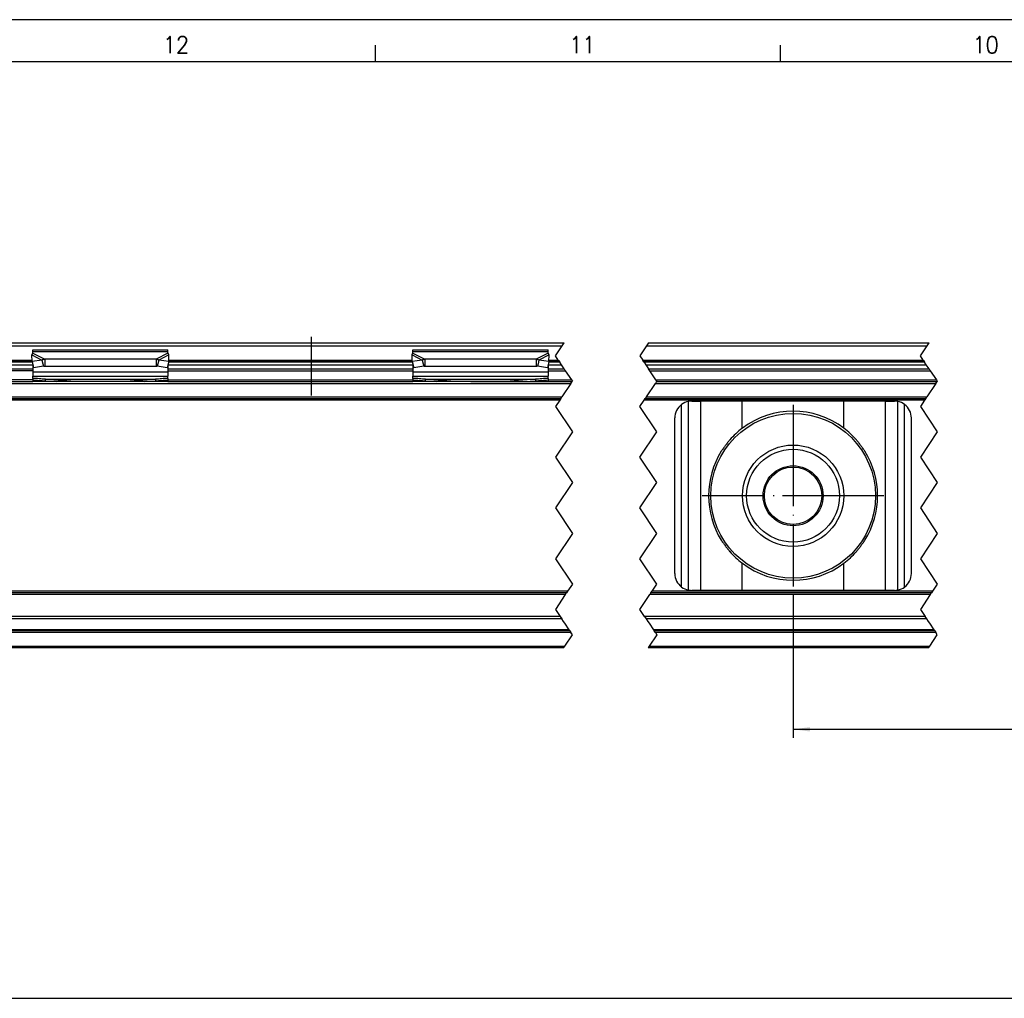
# Model space of a CAD drawing. Header units: millimetres. Extents: x -746 to 1006, y -92 to 517.
# Tile 10 of 59: x -480 to -363, y 386 to 502. Entities that reach past the tile are written whole.
import ezdxf

# ---------------------------------------------------------------- set-up
doc = ezdxf.new("R2010")
doc.units = ezdxf.units.MM
doc.linetypes.add('DOT_CENTER', pattern=[14, 12, -1, 0, -1])
doc.layers.add('1', color=7, linetype='Continuous')
doc.styles.add('CONVERTER_12', font='txt.shx', dxfattribs={"width": 0.9})
doc.dimstyles.new('ME10_DIM_28', dxfattribs={"dimtxt": 2, "dimasz": 2, "dimexe": 1, "dimexo": 1, "dimgap": 1, "dimtad": 1, "dimdsep": 46, "dimtxsty": 'CONVERTER_12', "dimsah": 1, "dimcen": 0.09, "dimclrd": 2, "dimclre": 2, "dimclrt": 2, "dimadec": 0, "dimazin": 0, "dimtol": 1, "dimtp": 0.25, "dimtm": 0.25, "dimtfac": 0.75, "dimtdec": 0, "dimtix": 1, "dimtmove": 0, "dimatfit": 3, "dimfxl": 1, "dimtolj": 1, "dimtzin": 0, "dimarcsym": 0})
doc.dimstyles.new('ME10_DIM_29', dxfattribs={"dimtxt": 2, "dimasz": 2, "dimexe": 1, "dimexo": 1, "dimgap": 1, "dimtad": 1, "dimdsep": 46, "dimtxsty": 'CONVERTER_12', "dimsah": 1, "dimcen": 0.09, "dimclrd": 2, "dimclre": 2, "dimclrt": 2, "dimadec": 0, "dimazin": 0, "dimtol": 1, "dimtp": 0.4, "dimtm": 0.4, "dimtfac": 0.75, "dimtdec": 0, "dimtix": 1, "dimtmove": 0, "dimatfit": 3, "dimfxl": 1, "dimtolj": 1, "dimtzin": 0, "dimarcsym": 0})

# ---------------------------------------------------------------- blocks, each defined once
blk = doc.blocks.new('SOPORTE_SV2-T__16', base_point=(-532.95, 427.45))
at = {"color": 7, "linetype": 'Continuous'}
for p, q in [((-531.65, 463.55), (-415.55, 463.55)), ((-405.55, 463.55), (-372.34, 463.55)), ((-478.54, 461.33), (-478.56, 462.13)), ((-478.45, 462.72), (-462.45, 462.72)), ((-478.45, 462.51), (-478.45, 462.72)), ((-478.45, 462.33), (-478.45, 462.51)), ((-463.86, 461.6), (-477.04, 461.6)), ((-477.04, 461.6), (-477.04, 461.09)), ((-463.86, 461.6), (-463.86, 461.09)), ((-462.45, 462.51), (-462.45, 462.72)), ((-462.45, 462.33), (-462.45, 462.51)), ((-462.36, 461.33), (-462.34, 462.13)), ((-433.54, 461.33), (-433.56, 462.13)), ((-433.45, 462.72), (-417.45, 462.72)), ((-433.45, 462.51), (-433.45, 462.72)), ((-433.45, 462.33), (-433.45, 462.51)), ((-418.86, 461.6), (-432.04, 461.6)), ((-432.04, 461.6), (-432.04, 461.09)), ((-418.86, 461.6), (-418.86, 461.09)), ((-417.45, 462.51), (-417.45, 462.72)), ((-417.45, 462.33), (-417.45, 462.51)), ((-417.36, 461.33), (-417.34, 462.13)), ((-524.76, 460.45), (-478.45, 460.45)), ((-524.01, 461.45), (-478.54, 461.45)), ((-477.37, 461.51), (-478.54, 461.33)), ((-478.54, 461.33), (-478.36, 460.6)), ((-478.45, 460.98), (-478.45, 460.11)), ((-477.18, 460.78), (-478.36, 460.6)), ((-477.37, 461.51), (-477.26, 461.07)), ((-477.26, 461.07), (-477.18, 460.78)), ((-477.04, 461.09), (-477.04, 460.75)), ((-463.86, 460.75), (-477.04, 460.75)), ((-463.86, 461.09), (-463.86, 460.75)), ((-463.64, 461.07), (-463.72, 460.78)), ((-462.54, 460.6), (-463.72, 460.78)), ((-463.53, 461.51), (-463.64, 461.07)), ((-462.36, 461.33), (-463.53, 461.51)), ((-462.36, 461.33), (-462.54, 460.6)), ((-462.45, 460.98), (-462.45, 460.11)), ((-462.45, 460.45), (-433.45, 460.45)), ((-462.36, 461.45), (-433.54, 461.45)), ((-432.37, 461.51), (-433.54, 461.33)), ((-433.54, 461.33), (-433.36, 460.6)), ((-433.45, 460.98), (-433.45, 460.11)), ((-432.18, 460.78), (-433.36, 460.6)), ((-432.37, 461.51), (-432.26, 461.07)), ((-432.26, 461.07), (-432.18, 460.78)), ((-432.04, 461.09), (-432.04, 460.75)), ((-418.86, 460.75), (-432.04, 460.75)), ((-418.86, 461.09), (-418.86, 460.75)), ((-418.64, 461.07), (-418.72, 460.78)), ((-417.54, 460.6), (-418.72, 460.78)), ((-418.53, 461.51), (-418.64, 461.07)), ((-417.36, 461.33), (-418.53, 461.51)), ((-417.36, 461.33), (-417.54, 460.6)), ((-417.45, 460.98), (-417.45, 460.11)), ((-417.45, 460.45), (-415.55, 460.45)), ((-417.36, 461.45), (-416.22, 461.45)), ((-406.22, 461.45), (-373.01, 461.45)), ((-405.55, 460.45), (-372.34, 460.45)), ((-478.45, 460.11), (-478.45, 459.62)), ((-478.45, 459.62), (-462.45, 459.62)), ((-478.45, 459.34), (-478.45, 459.62)), ((-478.45, 459.34), (-478.45, 459.16)), ((-462.45, 460.11), (-462.45, 459.62)), ((-462.45, 459.34), (-462.45, 459.62)), ((-462.45, 459.34), (-462.45, 459.16)), ((-433.45, 460.11), (-433.45, 459.62)), ((-433.45, 459.34), (-433.45, 459.62)), ((-433.45, 459.62), (-417.45, 459.62)), ((-433.45, 459.34), (-433.45, 459.16)), ((-417.45, 460.11), (-417.45, 459.62)), ((-417.45, 459.34), (-417.45, 459.62)), ((-417.45, 459.34), (-417.45, 459.16)), ((-517.95, 458.95), (-478.45, 458.95)), ((-478.45, 459.16), (-478.45, 458.95)), ((-475.69, 458.95), (-478.45, 458.95)), ((-473.45, 458.96), (-476.96, 459.23)), ((-476.96, 459.12), (-476.96, 459.23)), ((-476.96, 459.05), (-475.69, 458.95)), ((-473.45, 458.95), (-475.69, 458.95)), ((-467.45, 458.96), (-473.45, 458.96)), ((-473.45, 458.96), (-473.45, 458.95)), ((-471.6, 458.95), (-473.45, 458.95)), ((-469.3, 458.95), (-471.6, 458.95)), ((-471.6, 458.95), (-471.6, 458.95)), ((-467.45, 458.95), (-469.3, 458.95)), ((-469.3, 458.95), (-469.3, 458.95)), ((-463.94, 459.23), (-467.45, 458.96)), ((-467.45, 458.96), (-467.45, 458.95)), ((-465.21, 458.95), (-467.45, 458.95)), ((-465.21, 458.95), (-463.94, 459.05)), ((-462.45, 458.95), (-465.21, 458.95)), ((-463.94, 459.23), (-463.94, 459.12)), ((-462.45, 459.16), (-462.45, 458.95)), ((-462.45, 458.95), (-433.45, 458.95)), ((-433.45, 459.16), (-433.45, 458.95)), ((-430.69, 458.95), (-433.45, 458.95)), ((-428.45, 458.96), (-431.96, 459.23)), ((-431.96, 459.12), (-431.96, 459.23)), ((-431.96, 459.05), (-430.69, 458.95)), ((-428.45, 458.95), (-430.69, 458.95)), ((-422.45, 458.96), (-428.45, 458.96)), ((-428.45, 458.96), (-428.45, 458.95)), ((-426.6, 458.95), (-428.45, 458.95)), ((-426.6, 458.95), (-426.6, 458.95)), ((-426.6, 458.95), (-422.45, 458.95)), ((-418.94, 459.23), (-422.45, 458.96)), ((-422.45, 458.96), (-422.45, 458.95)), ((-422.45, 458.95), (-420.21, 458.95)), ((-420.21, 458.95), (-418.94, 459.05)), ((-420.21, 458.95), (-417.45, 458.95)), ((-418.94, 459.23), (-418.94, 459.12)), ((-417.45, 459.16), (-417.45, 458.95)), ((-417.45, 458.95), (-414.62, 458.95)), ((-404.62, 458.95), (-371.41, 458.95)), ((-517.95, 456.95), (-415.95, 456.95)), ((-405.95, 456.95), (-372.74, 456.95)), ((-400.45, 456.65), (-399.38, 456.65)), ((-394.46, 456.65), (-399.38, 456.65)), ((-382.44, 456.65), (-394.46, 456.65)), ((-377.52, 456.65), (-382.44, 456.65)), ((-377.52, 456.65), (-376.45, 456.65)), ((-402.45, 436.25), (-402.45, 454.65)), ((-374.45, 436.25), (-374.45, 454.65)), ((-415.28, 433.95), (-517.95, 433.95)), ((-372.08, 433.95), (-405.28, 433.95)), ((-399.38, 434.25), (-400.45, 434.25)), ((-394.46, 434.25), (-399.38, 434.25)), ((-382.44, 434.25), (-394.46, 434.25)), ((-377.52, 434.25), (-382.44, 434.25)), ((-376.45, 434.25), (-377.52, 434.25)), ((-416.03, 431.17), (-517.95, 431.17)), ((-372.82, 431.17), (-406.03, 431.17)), ((-414.88, 429.45), (-517.95, 429.45)), ((-371.68, 429.45), (-404.88, 429.45)), ((-415.62, 427.45), (-532.95, 427.45)), ((-372.41, 427.45), (-405.62, 427.45))]:
    blk.add_line(p, q, dxfattribs=at)
at = {"color": 3, "linetype": 'Continuous'}
for p, q in [((-531.52, 463.2), (-415.79, 463.2)), ((-405.79, 463.2), (-372.58, 463.2)), ((-478.56, 462.13), (-477.37, 461.51)), ((-478.45, 462.51), (-462.45, 462.51)), ((-478.45, 462.33), (-477.04, 461.6)), ((-462.45, 462.33), (-463.86, 461.6)), ((-462.34, 462.13), (-463.53, 461.51)), ((-433.56, 462.13), (-432.37, 461.51)), ((-433.45, 462.51), (-417.45, 462.51)), ((-433.45, 462.33), (-432.04, 461.6)), ((-417.45, 462.33), (-418.86, 461.6)), ((-417.34, 462.13), (-418.53, 461.51)), ((-532.95, 461.5), (-478.54, 461.5)), ((-478.52, 461.25), (-524.14, 461.25)), ((-524.14, 460.95), (-478.45, 460.95)), ((-462.45, 460.95), (-433.45, 460.95)), ((-433.52, 461.25), (-462.38, 461.25)), ((-462.36, 461.5), (-433.54, 461.5)), ((-417.45, 460.95), (-415.88, 460.95)), ((-416.08, 461.25), (-417.38, 461.25)), ((-417.36, 461.5), (-416.25, 461.5)), ((-406.25, 461.5), (-373.04, 461.5)), ((-372.88, 461.25), (-406.08, 461.25)), ((-405.88, 460.95), (-372.68, 460.95)), ((-478.45, 460.25), (-532.95, 460.25)), ((-478.45, 460.11), (-462.45, 460.11)), ((-462.45, 460.25), (-433.45, 460.25)), ((-433.45, 460.11), (-417.45, 460.11)), ((-417.45, 460.25), (-415.42, 460.25)), ((-405.42, 460.25), (-372.21, 460.25)), ((-478.45, 459.15), (-532.95, 459.15)), ((-517.95, 458.75), (-414.75, 458.75)), ((-476.96, 459.23), (-463.94, 459.23)), ((-476.96, 459.05), (-476.96, 459.12)), ((-463.94, 459.12), (-463.94, 459.05)), ((-462.45, 459.15), (-433.45, 459.15)), ((-431.96, 459.23), (-418.94, 459.23)), ((-431.96, 459.05), (-431.96, 459.12)), ((-418.94, 459.12), (-418.94, 459.05)), ((-417.45, 459.15), (-414.68, 459.15)), ((-404.75, 458.75), (-371.54, 458.75)), ((-404.68, 459.15), (-371.48, 459.15)), ((-517.95, 457.15), (-415.82, 457.15)), ((-405.82, 457.15), (-372.61, 457.15)), ((-416.08, 456.75), (-532.95, 456.75)), ((-372.88, 456.75), (-406.08, 456.75)), ((-401.65, 434.65), (-401.65, 456.25)), ((-400.85, 434.29), (-400.85, 456.61)), ((-399.38, 434.25), (-399.38, 456.65)), ((-394.46, 453.44), (-394.46, 456.65)), ((-382.44, 453.44), (-382.44, 456.65)), ((-377.52, 434.25), (-377.52, 456.65)), ((-376.05, 434.29), (-376.05, 456.61)), ((-375.25, 434.65), (-375.25, 456.25)), ((-394.46, 434.25), (-394.46, 437.46)), ((-382.44, 434.25), (-382.44, 437.46)), ((-415.15, 434.15), (-532.95, 434.15)), ((-415.42, 433.75), (-517.95, 433.75)), ((-372.21, 433.75), (-405.42, 433.75)), ((-371.94, 434.15), (-405.15, 434.15)), ((-415.84, 430.89), (-517.95, 430.89)), ((-372.63, 430.89), (-405.84, 430.89)), ((-414.75, 429.25), (-532.95, 429.25)), ((-414.96, 429.57), (-517.95, 429.57)), ((-371.75, 429.57), (-404.96, 429.57)), ((-371.54, 429.25), (-404.75, 429.25)), ((-532.95, 427.65), (-415.48, 427.65)), ((-405.48, 427.65), (-372.28, 427.65))]:
    blk.add_line(p, q, dxfattribs=at)
at = {"color": 2, "linetype": 'DOT_CENTER'}
for p, q in [((-416.58, 462), (-415.79, 463.2)), ((-415.79, 463.2), (-415.55, 463.55)), ((-405.79, 463.2), (-406.58, 462)), ((-405.55, 463.55), (-405.79, 463.2)), ((-373.38, 462), (-372.58, 463.2)), ((-372.58, 463.2), (-372.34, 463.55)), ((-416.25, 461.5), (-416.58, 462)), ((-406.58, 462), (-406.25, 461.5)), ((-373.04, 461.5), (-373.38, 462)), ((-416.22, 461.45), (-416.25, 461.5)), ((-416.22, 461.45), (-416.08, 461.25)), ((-415.88, 460.95), (-416.08, 461.25)), ((-415.55, 460.45), (-415.88, 460.95)), ((-415.55, 460.45), (-415.42, 460.25)), ((-406.25, 461.5), (-406.22, 461.45)), ((-406.08, 461.25), (-406.22, 461.45)), ((-406.08, 461.25), (-405.88, 460.95)), ((-405.88, 460.95), (-405.55, 460.45)), ((-405.42, 460.25), (-405.55, 460.45)), ((-373.01, 461.45), (-373.04, 461.5)), ((-373.01, 461.45), (-372.88, 461.25)), ((-372.68, 460.95), (-372.88, 461.25)), ((-372.34, 460.45), (-372.68, 460.95)), ((-372.34, 460.45), (-372.21, 460.25)), ((-415.42, 460.25), (-414.68, 459.15)), ((-404.68, 459.15), (-405.42, 460.25)), ((-372.21, 460.25), (-371.48, 459.15)), ((-414.75, 458.75), (-415.82, 457.15)), ((-414.75, 458.75), (-414.62, 458.95)), ((-414.68, 459.15), (-414.58, 459)), ((-414.58, 459), (-414.62, 458.95)), ((-405.82, 457.15), (-404.75, 458.75)), ((-404.62, 458.95), (-404.75, 458.75)), ((-404.58, 459), (-404.68, 459.15)), ((-404.62, 458.95), (-404.58, 459)), ((-371.54, 458.75), (-372.61, 457.15)), ((-371.54, 458.75), (-371.41, 458.95)), ((-371.48, 459.15), (-371.38, 459)), ((-371.38, 459), (-371.41, 458.95)), ((-415.95, 456.95), (-416.08, 456.75)), ((-415.95, 456.95), (-415.82, 457.15)), ((-406.08, 456.75), (-405.95, 456.95)), ((-405.82, 457.15), (-405.95, 456.95)), ((-372.74, 456.95), (-372.88, 456.75)), ((-372.74, 456.95), (-372.61, 457.15)), ((-416.08, 456.75), (-416.58, 456)), ((-416.58, 456), (-414.58, 453)), ((-406.58, 456), (-406.08, 456.75)), ((-404.58, 453), (-406.58, 456)), ((-372.88, 456.75), (-373.38, 456)), ((-373.38, 456), (-371.38, 453)), ((-414.58, 453), (-416.58, 450)), ((-406.58, 450), (-404.58, 453)), ((-371.38, 453), (-373.38, 450)), ((-416.58, 450), (-414.58, 447)), ((-404.58, 447), (-406.58, 450)), ((-373.38, 450), (-371.38, 447)), ((-414.58, 447), (-416.58, 444)), ((-406.58, 444), (-404.58, 447)), ((-371.38, 447), (-373.38, 444)), ((-416.58, 444), (-414.58, 441)), ((-404.58, 441), (-406.58, 444)), ((-373.38, 444), (-371.38, 441)), ((-414.58, 441), (-416.58, 438)), ((-406.58, 438), (-404.58, 441)), ((-371.38, 441), (-373.38, 438)), ((-416.58, 438), (-414.58, 435)), ((-404.58, 435), (-406.58, 438)), ((-373.38, 438), (-371.38, 435)), ((-414.58, 435), (-415.15, 434.15)), ((-405.15, 434.15), (-404.58, 435)), ((-371.38, 435), (-371.94, 434.15)), ((-415.42, 433.75), (-416.58, 432)), ((-415.42, 433.75), (-415.28, 433.95)), ((-415.15, 434.15), (-415.28, 433.95)), ((-406.58, 432), (-405.42, 433.75)), ((-405.28, 433.95), (-405.42, 433.75)), ((-405.28, 433.95), (-405.15, 434.15)), ((-372.21, 433.75), (-373.38, 432)), ((-372.21, 433.75), (-372.08, 433.95)), ((-371.94, 434.15), (-372.08, 433.95)), ((-416.58, 432), (-416.03, 431.17)), ((-406.03, 431.17), (-406.58, 432)), ((-373.38, 432), (-372.82, 431.17)), ((-416.03, 431.17), (-415.84, 430.89)), ((-415.63, 430.56), (-415.84, 430.89)), ((-415.49, 430.36), (-415.63, 430.56)), ((-414.96, 429.57), (-415.49, 430.36)), ((-406.03, 431.17), (-405.84, 430.89)), ((-405.84, 430.89), (-405.63, 430.56)), ((-405.63, 430.56), (-405.49, 430.36)), ((-405.49, 430.36), (-404.96, 429.57)), ((-372.63, 430.89), (-372.82, 431.17)), ((-372.42, 430.56), (-372.63, 430.89)), ((-372.28, 430.36), (-372.42, 430.56)), ((-371.75, 429.57), (-372.28, 430.36)), ((-415.48, 427.65), (-414.58, 429)), ((-414.88, 429.45), (-414.96, 429.57)), ((-414.88, 429.45), (-414.75, 429.25)), ((-414.58, 429), (-414.75, 429.25)), ((-404.58, 429), (-405.48, 427.65)), ((-404.96, 429.57), (-404.88, 429.45)), ((-404.75, 429.25), (-404.88, 429.45)), ((-404.75, 429.25), (-404.58, 429)), ((-372.28, 427.65), (-371.38, 429)), ((-371.68, 429.45), (-371.75, 429.57)), ((-371.68, 429.45), (-371.54, 429.25)), ((-371.38, 429), (-371.54, 429.25)), ((-415.62, 427.45), (-415.48, 427.65)), ((-405.48, 427.65), (-405.62, 427.45)), ((-372.41, 427.45), (-372.28, 427.65))]:
    blk.add_line(p, q, dxfattribs=at)
at = {"color": 7, "linetype": 'Continuous'}
for radius in [9.75, 6, 5.5, 3.55, 3.4]:
    blk.add_circle((-388.45, 445.45), radius, dxfattribs=at)
for centre, radius, start, end in [((-400.45, 454.65), 2, 126.8699, 180), ((-400.45, 454.65), 2, 101.598, 126.8699), ((-400.45, 454.65), 2, 90, 101.598), ((-376.45, 454.65), 2, 78.402, 90), ((-376.45, 454.65), 2, 53.1301, 78.402), ((-376.45, 454.65), 2, 0, 53.1301), ((-388.45, 445.45), 10, 53.076, 126.924), ((-388.45, 445.45), 10, 126.924, 138.5708), ((-388.45, 445.45), 10, 41.4292, 53.076), ((-388.45, 445.45), 10, 148.2362, 211.7638), ((-388.45, 445.45), 10, 328.2363, 31.7637), ((-388.45, 445.45), 10, 221.4292, 233.076), ((-388.45, 445.45), 10, 306.924, 318.5708), ((-388.45, 445.45), 10, 233.076, 306.924), ((-400.45, 436.25), 2, 180, 233.1301), ((-376.45, 436.25), 2, 306.8699, 360), ((-400.45, 436.25), 2, 233.1301, 258.402), ((-400.45, 436.25), 2, 258.402, 270), ((-376.45, 436.25), 2, 270, 281.598), ((-376.45, 436.25), 2, 281.598, 306.8699)]:
    blk.add_arc(centre, radius, start, end, dxfattribs=at)
for points, knots in [([(-478.56, 462.13), (-478.55, 462.15), (-478.53, 462.19), (-478.51, 462.24), (-478.48, 462.29), (-478.46, 462.32), (-478.45, 462.33)], [0, 0, 0, 0, 0.0669463, 0.1234866, 0.1753749, 0.2333288, 0.2333288, 0.2333288, 0.2333288]), ([(-477.04, 461.6), (-477.06, 461.6), (-477.12, 461.59), (-477.2, 461.56), (-477.29, 461.54), (-477.34, 461.52), (-477.37, 461.51)], [0, 0, 0, 0, 0.0849289, 0.1704941, 0.2598165, 0.3435203, 0.3435203, 0.3435203, 0.3435203]), ([(-463.53, 461.51), (-463.56, 461.52), (-463.61, 461.54), (-463.7, 461.56), (-463.78, 461.59), (-463.84, 461.6), (-463.86, 461.6)], [0, 0, 0, 0, 0.0868093, 0.1730263, 0.2625573, 0.3435203, 0.3435203, 0.3435203, 0.3435203]), ([(-462.34, 462.13), (-462.35, 462.15), (-462.37, 462.18), (-462.39, 462.24), (-462.42, 462.29), (-462.44, 462.32), (-462.45, 462.33)], [0, 0, 0, 0, 0.0630544, 0.1234867, 0.1799191, 0.2333291, 0.2333291, 0.2333291, 0.2333291]), ([(-433.56, 462.13), (-433.55, 462.15), (-433.53, 462.19), (-433.51, 462.24), (-433.48, 462.29), (-433.46, 462.32), (-433.45, 462.33)], [0, 0, 0, 0, 0.0669463, 0.1234866, 0.1753749, 0.2333288, 0.2333288, 0.2333288, 0.2333288]), ([(-432.04, 461.6), (-432.06, 461.6), (-432.12, 461.59), (-432.2, 461.56), (-432.29, 461.54), (-432.34, 461.52), (-432.37, 461.51)], [0, 0, 0, 0, 0.080963, 0.170494, 0.256711, 0.3435203, 0.3435203, 0.3435203, 0.3435203]), ([(-418.53, 461.51), (-418.56, 461.52), (-418.62, 461.54), (-418.7, 461.56), (-418.78, 461.59), (-418.84, 461.6), (-418.86, 461.6)], [0, 0, 0, 0, 0.0909021, 0.1730263, 0.2625573, 0.3435203, 0.3435203, 0.3435203, 0.3435203]), ([(-417.34, 462.13), (-417.35, 462.15), (-417.37, 462.19), (-417.39, 462.24), (-417.42, 462.29), (-417.44, 462.32), (-417.45, 462.33)], [0, 0, 0, 0, 0.0669463, 0.1234866, 0.179919, 0.233329, 0.233329, 0.233329, 0.233329]), ([(-477.04, 460.75), (-477.05, 460.75), (-477.07, 460.75), (-477.11, 460.76), (-477.15, 460.77), (-477.17, 460.78), (-477.18, 460.78)], [0, 0, 0, 0, 0.0383658, 0.0760959, 0.1140041, 0.1512902, 0.1512902, 0.1512902, 0.1512902]), ([(-463.72, 460.78), (-463.73, 460.78), (-463.75, 460.77), (-463.79, 460.76), (-463.83, 460.75), (-463.85, 460.75), (-463.86, 460.75)], [0, 0, 0, 0, 0.0372861, 0.0751943, 0.1129244, 0.1512902, 0.1512902, 0.1512902, 0.1512902]), ([(-432.04, 460.75), (-432.05, 460.75), (-432.07, 460.75), (-432.11, 460.76), (-432.15, 460.77), (-432.17, 460.78), (-432.18, 460.78)], [0, 0, 0, 0, 0.0383658, 0.0760959, 0.1140041, 0.1512902, 0.1512902, 0.1512902, 0.1512902]), ([(-418.72, 460.78), (-418.73, 460.78), (-418.75, 460.77), (-418.79, 460.76), (-418.83, 460.75), (-418.85, 460.75), (-418.86, 460.75)], [0, 0, 0, 0, 0.0372861, 0.0751943, 0.1129244, 0.1512902, 0.1512902, 0.1512902, 0.1512902]), ([(-476.96, 459.23), (-477.08, 459.24), (-477.33, 459.26), (-477.7, 459.29), (-478.08, 459.32), (-478.33, 459.33), (-478.45, 459.34)], [0, 0, 0, 0, 0.373696, 0.747543, 1.121146, 1.494893, 1.494893, 1.494893, 1.494893]), ([(-462.45, 459.34), (-462.57, 459.33), (-462.82, 459.32), (-463.2, 459.29), (-463.57, 459.26), (-463.82, 459.24), (-463.94, 459.23)], [0, 0, 0, 0, 0.373743, 0.74735, 1.121191, 1.494893, 1.494893, 1.494893, 1.494893]), ([(-431.96, 459.23), (-432.08, 459.24), (-432.33, 459.26), (-432.7, 459.29), (-433.08, 459.32), (-433.33, 459.33), (-433.45, 459.34)], [0, 0, 0, 0, 0.373696, 0.747543, 1.12115, 1.494893, 1.494893, 1.494893, 1.494893]), ([(-417.45, 459.34), (-417.57, 459.33), (-417.82, 459.32), (-418.2, 459.29), (-418.57, 459.26), (-418.82, 459.24), (-418.94, 459.23)], [0, 0, 0, 0, 0.373743, 0.74735, 1.121197, 1.494893, 1.494893, 1.494893, 1.494893]), ([(-478.45, 459.16), (-478.33, 459.15), (-478.08, 459.13), (-477.7, 459.1), (-477.33, 459.08), (-477.08, 459.06), (-476.96, 459.05)], [0, 0, 0, 0, 0.373698, 0.747255, 1.121047, 1.494694, 1.494694, 1.494694, 1.494694]), ([(-463.94, 459.05), (-463.82, 459.06), (-463.57, 459.08), (-463.2, 459.1), (-462.82, 459.13), (-462.57, 459.15), (-462.45, 459.16)], [0, 0, 0, 0, 0.373648, 0.747439, 1.120992, 1.494694, 1.494694, 1.494694, 1.494694]), ([(-433.45, 459.16), (-433.33, 459.15), (-433.08, 459.13), (-432.7, 459.1), (-432.33, 459.08), (-432.08, 459.06), (-431.96, 459.05)], [0, 0, 0, 0, 0.373697, 0.747255, 1.121052, 1.494694, 1.494694, 1.494694, 1.494694]), ([(-418.94, 459.05), (-418.82, 459.06), (-418.57, 459.08), (-418.2, 459.1), (-417.82, 459.13), (-417.57, 459.15), (-417.45, 459.16)], [0, 0, 0, 0, 0.373642, 0.747439, 1.120992, 1.494694, 1.494694, 1.494694, 1.494694]), ([(-395.95, 452.07), (-396.03, 451.96), (-396.21, 451.74), (-396.46, 451.4), (-396.71, 451.06), (-396.87, 450.83), (-396.95, 450.71)], [0, 0, 0, 0, 0.418104, 0.842646, 1.25962, 1.685167, 1.685167, 1.685167, 1.685167]), ([(-379.95, 450.71), (-380.03, 450.83), (-380.19, 451.06), (-380.44, 451.4), (-380.69, 451.74), (-380.87, 451.96), (-380.95, 452.07)], [0, 0, 0, 0, 0.425548, 0.842522, 1.267064, 1.685169, 1.685169, 1.685169, 1.685169]), ([(-396.95, 440.19), (-396.87, 440.07), (-396.71, 439.84), (-396.46, 439.5), (-396.21, 439.16), (-396.03, 438.94), (-395.95, 438.83)], [0, 0, 0, 0, 0.425548, 0.842521, 1.267063, 1.685167, 1.685167, 1.685167, 1.685167]), ([(-380.95, 438.83), (-380.87, 438.94), (-380.69, 439.16), (-380.44, 439.5), (-380.19, 439.84), (-380.03, 440.07), (-379.95, 440.19)], [0, 0, 0, 0, 0.418104, 0.842647, 1.259621, 1.685169, 1.685169, 1.685169, 1.685169])]:
    blk.add_open_spline(points, degree=3, knots=knots, dxfattribs=at)
at = {"layer": '1', "color": 2, "linetype": 'DOT_CENTER'}
for p, q in [((-388.45, 456.2), (-388.45, 434.7)), ((-377.7, 445.45), (-399.2, 445.45))]:
    blk.add_line(p, q, dxfattribs=at)
blk = doc.blocks.new('*D93')
at = {"layer": '1', "color": 2, "linetype": 'Continuous'}
for p, q in [((-296.45, 436.95), (-296.45, 416.81)), ((-388.45, 433.7), (-388.45, 416.81)), ((-388.45, 417.81), (-296.45, 417.81))]:
    blk.add_line(p, q, dxfattribs=at)
at = {"layer": '1', "color": 2}
for points in [[(-386.45, 418.07), (-386.45, 417.55), (-388.45, 417.81)], [(-298.45, 417.55), (-298.45, 418.07), (-296.45, 417.81)]]:
    blk.add_solid(points, dxfattribs=at)
at = {"layer": '1', "color": 2, "insert": (-350.53, 418.81), "char_height": 2, "attachment_point": 7, "rotation": 0.0001, "line_spacing_factor": 0.60024, "style": 'CONVERTER_12'}
blk.add_mtext('\\C2;200\\C2;\\H1.5;{\\Fgdt;`}0,25', dxfattribs=at)
blk = doc.blocks.new('*D94')
at = {"layer": '1', "color": 2, "linetype": 'Continuous'}
for p, q in [((-532.95, 433.15), (-532.95, 384.98)), ((-55.95, 433.15), (-55.95, 384.98)), ((-532.95, 385.98), (-55.95, 385.98))]:
    blk.add_line(p, q, dxfattribs=at)
at = {"layer": '1', "color": 2}
for points in [[(-530.95, 386.24), (-530.95, 385.72), (-532.95, 385.98)], [(-57.95, 385.72), (-57.95, 386.24), (-55.95, 385.98)]]:
    blk.add_solid(points, dxfattribs=at)
at = {"layer": '1', "color": 2, "insert": (-305.56, 387.18), "char_height": 2, "attachment_point": 7, "rotation": 0.0001, "line_spacing_factor": 0.60024, "style": 'CONVERTER_12'}
blk.add_mtext('\\C2;\\C2;\\C2;725\\C2;\\H1.5;{\\Fgdt;`}0,4\\C2;[CM+105]', dxfattribs=at)
blk = doc.blocks.new('_A1', base_point=(89.41, -87.22))
at = {"layer": '1', "color": 2, "linetype": 'Continuous'}
for p, q in [((94.41, 501.78), (-745.59, 501.78)), ((-437.94, 498.78), (-437.94, 496.78)), ((-390, 498.78), (-390, 496.78))]:
    blk.add_line(p, q, dxfattribs=at)
at = {"layer": '1', "color": 7, "linetype": 'Continuous'}
blk.add_line((89.41, 496.78), (-725.59, 496.78), dxfattribs=at)
at = {"layer": '1', "color": 2, "char_height": 2, "attachment_point": 4, "line_spacing_factor": 1.20048, "style": 'CONVERTER_12'}
for s, insert in [('12', (-463.05, 498.81)), ('11', (-414.95, 498.81)), ('10', (-367.2, 498.81))]:
    blk.add_mtext(s, dxfattribs=dict(at, insert=insert))
blk = doc.blocks.new('Front4', base_point=(-445.45, 445.5))
at = {"layer": '1', "color": 2, "linetype": 'DOT_CENTER'}
blk.add_line((-445.45, 457.328), (-445.45, 464.258), dxfattribs=at)
blk.add_blockref('SOPORTE_SV2-T__16', (-532.95, 427.45))
at = {"layer": '1'}
dim = blk.add_linear_dim(base=(-388.45, 417.808), p1=(-296.45, 437.95), p2=(-388.45, 434.7), dimstyle='ME10_DIM_28', dxfattribs=at)
dim.commit()
dim.dimension.update_dxf_attribs({"geometry": '*D93', "text_midpoint": (-345.041, 419.808), "text_rotation": 0.00014})
dim = blk.add_linear_dim(base=(-532.95, 385.979), p1=(-55.95, 434.15), p2=(-532.95, 434.15), text='<>[CM+105]', dimstyle='ME10_DIM_29', override={"dimpost": '<>[CM+105]'}, dxfattribs=at)
dim.commit()
dim.dimension.update_dxf_attribs({"geometry": '*D94', "text_midpoint": (-294.45, 388.179), "text_rotation": 0.00014})

msp = doc.modelspace()

# ---------------------------------------------------------------- block references
for name, p in [('_A1', (89.41, -87.22)), ('Front4', (-445.45, 445.5))]:
    msp.add_blockref(name, p)

doc.saveas('drawing.dxf')
